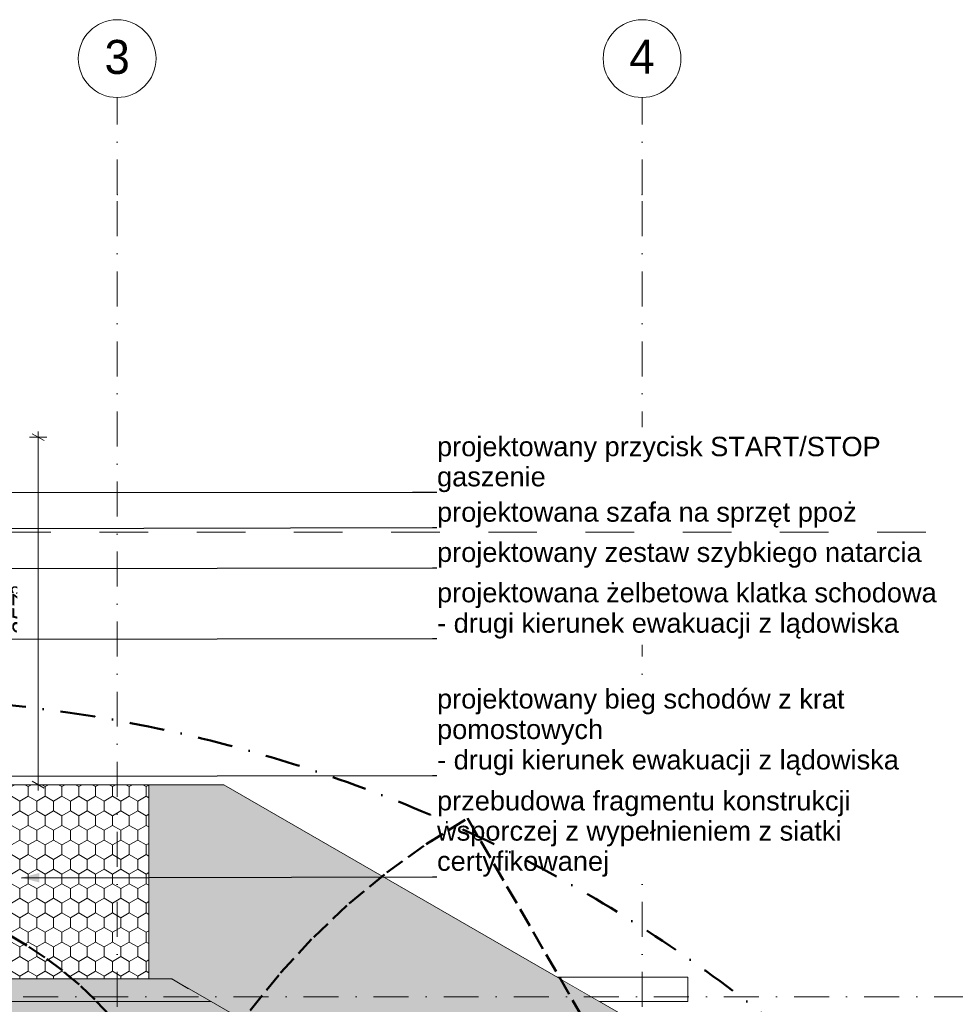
# Model space of a CAD drawing. Header units: centimetres. Extents: x -520 to 6098, y -2003 to 4462.
# Tile 32 of 52: x 1818 to 2781, y 1563 to 2577. Entities that reach past the tile are written whole.
import ezdxf
from ezdxf.enums import TextEntityAlignment as Align

# ---------------------------------------------------------------- set-up
doc = ezdxf.new("R2010")
doc.units = ezdxf.units.CM
doc.header["$LTSCALE"] = 0.1
doc.header["$MEASUREMENT"] = 0
for name, pattern in [('Krawędzie ukryte', [270, 200, -70]), ('Kropki i Kreski', [720, 360, -180, 0, -180]), ('Przerywana długa', [1000, 500, -500]), ('Wipeout_Contour', [1000, 0, -1000])]:
    doc.linetypes.add(name, pattern=pattern)
for name, color, linetype in [('1_przekroje.K_IR', 7, 'Continuous'), ('2_stropy.K_IR', 7, 'Continuous'), ('2_ściany zewnętrzne.ISTN', 7, 'Continuous'), ('3_lądowisko.K_IR', 7, 'Continuous'), ('3_lądowisko_RMS.K_IR', 7, 'Continuous'), ('4_osie.ISTN', 7, 'Continuous'), ('5_opisy.K_IR', 7, 'Continuous'), ('5_wymiary.K_IR', 7, 'Continuous')]:
    doc.layers.add(name, color=color, linetype=linetype)
doc.styles.add('GENERATED_STYLE_1', font='txt')
doc.styles.add('GENERATED_STYLE_2', font='txt')
doc.dimstyles.new('GENERATED_STYLE__11', dxfattribs={"dimtxt": 18, "dimasz": 18.357488, "dimexe": 0.18, "dimexo": 4, "dimgap": 0.09, "dimtad": 1, "dimtih": 1, "dimtoh": 1, "dimdec": 0, "dimzin": 0, "dimdsep": 46, "dimtxsty": 'GENERATED_STYLE_2', "dimblk": 'ARROWHEAD_5', "dimblk1": 'ARROWHEAD_5', "dimblk2": 'ARROWHEAD_5', "dimcen": 0.09, "dimclrd": 1, "dimclre": 1, "dimclrt": 1, "dimadec": 1, "dimazin": 0, "dimtfac": 1, "dimtdec": 4, "dimtmove": 0, "dimatfit": 3, "dimfxl": 1, "dimtolj": 1, "dimtzin": 0, "dimarcsym": 0})
doc.dimstyles.new('GENERATED_STYLE__2', dxfattribs={"dimtxt": 18, "dimasz": 9.178744, "dimexe": 0.18, "dimexo": 2, "dimgap": 0.09, "dimtad": 1, "dimdec": 0, "dimzin": 0, "dimdsep": 46, "dimtxsty": 'GENERATED_STYLE_2', "dimblk": 'ARROWHEAD_2', "dimblk1": 'ARROWHEAD_2', "dimblk2": 'ARROWHEAD_2', "dimcen": 0.09, "dimclrd": 1, "dimclre": 1, "dimclrt": 1, "dimadec": 1, "dimazin": 0, "dimtfac": 1, "dimtdec": 4, "dimtmove": 0, "dimatfit": 3, "dimfxl": 1, "dimtolj": 1, "dimtzin": 0, "dimarcsym": 0})
doc.dimstyles.new('GENERATED_STYLE__6', dxfattribs={"dimtxt": 0.18, "dimasz": 18.24, "dimexe": 0.18, "dimexo": 0.0625, "dimgap": 0.09, "dimtad": 0, "dimtih": 1, "dimtoh": 1, "dimdec": 4, "dimzin": 0, "dimdsep": 46, "dimcen": 0.09, "dimadec": 0, "dimazin": 0, "dimtfac": 1, "dimtdec": 4, "dimtmove": 0, "dimatfit": 3, "dimldrblk": 'ARROWHEAD_5', "dimfxl": 1, "dimtolj": 1, "dimtzin": 0, "dimarcsym": 0})
pattern_1 = [(90, (2329.411, 1147.329), (-17.3205, 0), [10, -20]), (90, (2320.75, 1162.329), (-17.3205, 0), [10, -20]), (150, (2329.411, 1157.329), (8.66025, 15), [10, -20]), (150, (2312.09, 1157.329), (8.66025, 15), [10, -20]), (210, (2329.411, 1147.329), (-8.66025, 15), [10, -20]), (210, (2312.09, 1147.329), (-8.66025, 15), [10, -20])]

# ---------------------------------------------------------------- blocks, each defined once
blk = doc.blocks.new('Ściana_4_1', base_point=(790.6, 1566.1))
at = {"color": 254, "linetype": 'Wipeout_Contour', "lineweight": 0, "ltscale": 9453.590512}
blk.add_wipeout([(790.6, 1566.1), (2505.6, 1566.1), (2505.6, 1591.1), (790.6, 1591.1)], dxfattribs=at).dxf.layer = '2_ściany zewnętrzne.ISTN'
at = {"layer": '2_ściany zewnętrzne.ISTN', "color": 252, "linetype": 'Continuous', "lineweight": 13, "flags": 128}
for points in [[(2505.6, 1591.1), (790.6, 1591.1)], [(790.6, 1591.1), (790.6, 1566.1)], [(2505.6, 1566.1), (2505.6, 1591.1)], [(790.6, 1566.1), (2505.6, 1566.1)]]:
    blk.add_lwpolyline(points, dxfattribs=at)
blk = doc.blocks.new('Strop_3_1', base_point=(1951.1, 1589.3))
at = {"color": 254, "linetype": 'Wipeout_Contour', "lineweight": 0, "ltscale": 34490.050677}
blk.add_wipeout([(1951.1, 1589.3), (1974.8, 1589.3), (2539.9, 1263.1), (2866.1, 698), (2866.1, 376.9), (3012.6, 377.3), (3066.1, 391.4), (3066.1, 398.9), (3066.1, 751.6), (2686.3, 1409.5), (2028.4, 1789.3), (1951.1, 1789.3)], dxfattribs=at).dxf.layer = '2_stropy.K_IR'
at = {"layer": '2_stropy.K_IR', "linetype": 'Continuous', "lineweight": 0, "true_color": 0x000000}
h = blk.add_hatch(dxfattribs=at)
h.set_pattern_fill('Siatka_sześciokątna_0001', color=18, style=0, pattern_type=2)
h.set_pattern_definition(pattern_1)
h.paths.add_polyline_path([(1951.1, 1589.3), (1974.8, 1589.3), (2539.9, 1263.1), (2866.1, 698), (2866.1, 376.9), (3012.6, 377.3), (3066.1, 391.4), (3066.1, 398.9), (3066.1, 751.6), (2686.3, 1409.5), (2028.4, 1789.3), (1951.1, 1789.3)])
at = {"layer": '2_stropy.K_IR', "color": 7, "linetype": 'Continuous', "lineweight": 9, "flags": 128}
blk.add_lwpolyline([(1951.1, 1589.3), (1951.1, 1789.3), (2028.4, 1789.3), (2686.3, 1409.5), (3066.1, 751.6), (3066.1, 398.9), (3066.1, 391.4), (3012.6, 377.3), (2866.1, 376.9), (2866.1, 698), (2539.9, 1263.1), (1974.8, 1589.3)], close=True, dxfattribs=at)
blk = doc.blocks.new('Strop_5_1', base_point=(1567.4, 1589.3))
at = {"color": 254, "linetype": 'Wipeout_Contour', "lineweight": 0, "ltscale": 14919.653374}
blk.add_wipeout([(1567.4, 1589.3), (1951.1, 1589.3), (1951.1, 1789.3), (1717.4, 1789.3), (1717.4, 1912.7), (1567.4, 1912.7)], dxfattribs=at).dxf.layer = '2_stropy.K_IR'
at = {"layer": '2_stropy.K_IR', "linetype": 'Continuous', "lineweight": 0}
h = blk.add_hatch(dxfattribs=at)
h.set_pattern_fill('Siatka_sześciokątna_0001', color=150, style=0, pattern_type=2)
h.set_pattern_definition(pattern_1)
h.paths.add_polyline_path([(1567.4, 1589.3), (1951.1, 1589.3), (1951.1, 1789.3), (1717.4, 1789.3), (1717.4, 1912.7), (1567.4, 1912.7)])
at = {"layer": '2_stropy.K_IR', "color": 7, "linetype": 'Continuous', "lineweight": 9, "flags": 128}
blk.add_lwpolyline([(1567.4, 1589.3), (1567.4, 1912.7), (1717.4, 1912.7), (1717.4, 1789.3), (1951.1, 1789.3), (1951.1, 1589.3)], close=True, dxfattribs=at)
blk = doc.blocks.new('Strop_6_1', base_point=(231.1, 291.8))
at = {"layer": '2_stropy.K_IR', "linetype": 'Continuous', "lineweight": 0, "true_color": 0x3f3f3f}
blk.add_hatch(color=250, dxfattribs=at).paths.add_polyline_path([(231.1, 291.8), (431.1, 291.8), (431.1, 101.1), (431.1, 45.6), (757.4, -519.5), (1322.4, -845.7), (1974.8, -845.7), (2539.9, -519.5), (2866.1, 45.6), (2866.1, 61.4), (2649.3, 61.4), (2621.1, 12.6), (2396.6, -376.2), (1922.4, -650), (1374.8, -650), (900.6, -376.2), (626.8, 98), (626.8, 645.6), (900.6, 1119.8), (1375, 1393), (1922.3, 1393), (2396.6, 1119.8), (2649.3, 682.2), (2866.1, 682.2), (2866.1, 698), (2539.9, 1263.1), (1974.8, 1589.3), (1322.4, 1589.3), (757.4, 1263.1), (431.1, 698), (431.1, 517.2), (231.1, 517.2)])
at = {"layer": '2_stropy.K_IR', "color": 7, "linetype": 'Continuous', "lineweight": 9, "flags": 128}
blk.add_lwpolyline([(757.4, 1263.1), (1322.4, 1589.3), (1974.8, 1589.3), (2539.9, 1263.1), (2866.1, 698)], dxfattribs=at)
blk = doc.blocks.new('*X31')
at = {"layer": '3_lądowisko.K_IR', "linetype": 'Continuous', "lineweight": 0}
for points in [[(1325.2, 1589.3), (1322.5, 1586.6), (1322.5, 1579.3), (1343.4, 1579.3), (1353.4, 1589.3)], [(1371.7, 1579.3), (1400, 1579.3), (1410, 1589.3), (1381.7, 1589.3)], [(1428.3, 1579.3), (1456.6, 1579.3), (1466.6, 1589.3), (1438.3, 1589.3)], [(1484.9, 1579.3), (1513.1, 1579.3), (1523.1, 1589.3), (1494.9, 1589.3)], [(1541.4, 1579.3), (1569.7, 1579.3), (1579.7, 1589.3), (1551.4, 1589.3)], [(1598, 1579.3), (1626.3, 1579.3), (1636.3, 1589.3), (1608, 1589.3)], [(1654.6, 1579.3), (1682.9, 1579.3), (1692.9, 1589.3), (1664.6, 1589.3)], [(1711.1, 1579.3), (1739.4, 1579.3), (1749.4, 1589.3), (1721.1, 1589.3)], [(1767.7, 1579.3), (1796, 1579.3), (1806, 1589.3), (1777.7, 1589.3)], [(1824.3, 1579.3), (1852.6, 1579.3), (1862.6, 1589.3), (1834.3, 1589.3)], [(1880.8, 1579.3), (1909.1, 1579.3), (1919.1, 1589.3), (1890.8, 1589.3)], [(1947.4, 1589.3), (1937.4, 1579.3), (1965.7, 1579.3), (1968.1, 1581.6), (1954.8, 1589.3)]]:
    blk.add_hatch(color=2, dxfattribs=at).paths.add_polyline_path(points)
blk = doc.blocks.new('*X32')
at = {"layer": '3_lądowisko.K_IR', "linetype": 'Continuous', "lineweight": 0}
blk.add_hatch(color=2, dxfattribs=at).paths.add_polyline_path([(1974.8, 1589.3), (1954.8, 1589.3), (1968.1, 1581.6), (1974.5, 1588.1)])
blk = doc.blocks.new('*X33')
at = {"layer": '3_lądowisko.K_IR', "linetype": 'Continuous', "lineweight": 0}
blk.add_hatch(color=2, dxfattribs=at).paths.add_polyline_path([(1974.8, 1589.3), (1974.5, 1588.1), (1975.4, 1589)])
blk = doc.blocks.new('Ściana_16_1', base_point=(1322.5, 1589.3))
at = {"layer": '3_lądowisko.K_IR', "linetype": 'Continuous', "lineweight": 0, "true_color": 0x000000}
for points in [[(1954.8, 1589.3), (1322.5, 1589.3), (1322.5, 1579.3), (1972.1, 1579.3)], [(1954.8, 1589.3), (1972.1, 1579.3), (1974.8, 1589.3)], [(1972.1, 1579.3), (1992.1, 1579.3), (1974.8, 1589.3)]]:
    blk.add_hatch(color=18, dxfattribs=at).paths.add_polyline_path(points)
at = {"layer": '3_lądowisko.K_IR', "color": 7, "linetype": 'Continuous', "lineweight": 15, "flags": 128}
for points in [[(1322.5, 1579.3), (1322.5, 1589.3)], [(1974.8, 1589.3), (1992.1, 1579.3)]]:
    blk.add_lwpolyline(points, dxfattribs=at)
at = {"layer": '3_lądowisko.K_IR', "color": 150, "lineweight": 50}
for name in ['*X31', '*X32', '*X33']:
    blk.add_blockref(name, (0, 0), dxfattribs=at)
blk = doc.blocks.new('*X35')
at = {"layer": '3_lądowisko.K_IR', "linetype": 'Continuous', "lineweight": 0}
for points in [[(1972.9, 1578.8), (1997.4, 1564.7), (2011.1, 1568.4), (1992.1, 1579.3), (1974.5, 1579.3)], [(2021.9, 1550.6), (2046.4, 1536.4), (2060, 1540.1), (2035.5, 1554.2)], [(2070.9, 1522.3), (2095.4, 1508.1), (2109, 1511.8), (2084.5, 1525.9)], [(2119.9, 1494), (2144.4, 1479.9), (2158, 1483.5), (2133.5, 1497.7)], [(2168.9, 1465.7), (2193.4, 1451.6), (2207, 1455.2), (2182.5, 1469.4)], [(2217.9, 1437.4), (2242.3, 1423.3), (2256, 1426.9), (2231.5, 1441.1)], [(2266.8, 1409.1), (2291.3, 1395), (2305, 1398.7), (2280.5, 1412.8)], [(2315.8, 1380.9), (2340.3, 1366.7), (2354, 1370.4), (2329.5, 1384.5)], [(2364.8, 1352.6), (2389.3, 1338.4), (2403, 1342.1), (2378.5, 1356.2)], [(2413.8, 1324.3), (2438.3, 1310.2), (2452, 1313.8), (2427.5, 1328)], [(2462.8, 1296), (2487.3, 1281.9), (2501, 1285.5), (2476.5, 1299.7)], [(2523.8, 1271), (2511.8, 1267.7), (2532.6, 1255.7)]]:
    blk.add_hatch(color=2, dxfattribs=at).paths.add_polyline_path(points)
blk = doc.blocks.new('*X36')
at = {"layer": '3_lądowisko.K_IR', "linetype": 'Continuous', "lineweight": 0}
blk.add_hatch(color=2, dxfattribs=at).paths.add_polyline_path([(2523.8, 1271), (2532.6, 1255.7), (2539.9, 1263.1), (2525.5, 1271.4)])
blk = doc.blocks.new('*X37')
at = {"layer": '3_lądowisko.K_IR', "linetype": 'Continuous', "lineweight": 0}
blk.add_hatch(color=2, dxfattribs=at).paths.add_polyline_path([(2532.6, 1255.7), (2536.3, 1253.6), (2544.2, 1255.7), (2539.9, 1263.1)])
blk = doc.blocks.new('Ściana_17_1', base_point=(1974.8, 1589.3))
at = {"layer": '3_lądowisko.K_IR', "linetype": 'Continuous', "lineweight": 0, "true_color": 0x000000}
for points in [[(2522.6, 1273.1), (1992.1, 1579.3), (1972.1, 1579.3), (2532.6, 1255.7)], [(2522.6, 1273.1), (2532.6, 1255.7), (2539.9, 1263.1)], [(2532.6, 1255.7), (2549.9, 1245.7), (2539.9, 1263.1)]]:
    blk.add_hatch(color=18, dxfattribs=at).paths.add_polyline_path(points)
at = {"layer": '3_lądowisko.K_IR', "color": 7, "linetype": 'Continuous', "lineweight": 15, "flags": 128}
blk.add_lwpolyline([(2539.9, 1263.1), (2549.9, 1245.7)], dxfattribs=at)
at = {"layer": '3_lądowisko.K_IR', "color": 150, "lineweight": 50}
for name in ['*X35', '*X36', '*X37']:
    blk.add_blockref(name, (0, 0), dxfattribs=at)
blk = doc.blocks.new('Standardowy znacznik osi[17]_1', base_point=(1918.6, -1423.4))
at = {"layer": '4_osie.ISTN', "color": 252, "linetype": 'Kropki i Kreski', "lineweight": 0}
for p, q in [((1918.6, 2396.6), (1918.6, 2496.6)), ((1918.6, -1323.4), (1918.6, 2396.6))]:
    blk.add_line(p, q, dxfattribs=at)
at = {"layer": '4_osie.ISTN', "color": 252, "linetype": 'Continuous', "lineweight": 0}
blk.add_circle((1918.6, 2536.6), 40, dxfattribs=at)
at = {"layer": '4_osie.ISTN', "color": 252, "linetype": 'Kropki i Kreski', "lineweight": 0}
blk.add_point((1918.6, 2396.6), dxfattribs=at)
blk.add_point((1918.6, 2396.6), dxfattribs=at)
at = {"layer": '4_osie.ISTN', "color": 252, "lineweight": 0, "style": 'GENERATED_STYLE_1'}
for tag, p in [('AC_MarkerText_1_1', (1918.6, 2538.3)), ('AC_MarkerText_1_0', (1918.6, -1461.7))]:
    blk.add_attdef(tag, text='', height=35, rotation=360, dxfattribs=at).set_placement(p, align=Align.MIDDLE_CENTER)
blk = doc.blocks.new('Standardowy znacznik osi[18]_1', base_point=(2458.6, -1423.4))
at = {"layer": '4_osie.ISTN', "color": 252, "linetype": 'Kropki i Kreski', "lineweight": 0}
for p, q in [((2458.6, 2396.6), (2458.6, 2496.6)), ((2458.6, -1323.4), (2458.6, 2396.6))]:
    blk.add_line(p, q, dxfattribs=at)
at = {"layer": '4_osie.ISTN', "color": 252, "linetype": 'Continuous', "lineweight": 0}
blk.add_circle((2458.6, 2536.6), 40, dxfattribs=at)
at = {"layer": '4_osie.ISTN', "color": 252, "linetype": 'Kropki i Kreski', "lineweight": 0}
blk.add_point((2458.6, 2396.6), dxfattribs=at)
blk.add_point((2458.6, 2396.6), dxfattribs=at)
at = {"layer": '4_osie.ISTN', "color": 252, "lineweight": 0, "style": 'GENERATED_STYLE_1'}
for tag, p in [('AC_MarkerText_1_1', (2458.6, 2538.6)), ('AC_MarkerText_1_0', (2458.6, -1461.4))]:
    blk.add_attdef(tag, text='', height=35, rotation=360, dxfattribs=at).set_placement(p, align=Align.MIDDLE_CENTER)
blk = doc.blocks.new('Standardowy znacznik osi[55]_1', base_point=(3832.5, 1571.1))
at = {"layer": '4_osie.ISTN', "color": 252, "linetype": 'Kropki i Kreski', "lineweight": 0}
blk.add_line((3732.5, 1571.1), (-339.9, 1571.1), dxfattribs=at)
at = {"layer": '4_osie.ISTN', "color": 252, "lineweight": 0, "style": 'GENERATED_STYLE_1'}
for tag, p in [('AC_MarkerText_1_1', (-479.9, 1573.1)), ('AC_MarkerText_1_0', (3872.5, 1573.1))]:
    blk.add_attdef(tag, text='', height=35, rotation=360, dxfattribs=at).set_placement(p, align=Align.MIDDLE_CENTER)
blk = doc.blocks.new('*D275')
at = {"layer": '5_wymiary.K_IR', "color": 1, "linetype": 'Continuous', "lineweight": 0}
for p, q in [((1843.4, 2143.4), (1831.3, 2150.3)), ((1837.4, 2146.9), (1837.4, 2152.8)), ((1846.4, 2146.9), (1828.3, 2146.9)), ((1837.4, 1789.3), (1837.4, 2146.9)), ((1846.4, 1789.3), (1828.3, 1789.3)), ((1831.3, 1792.8), (1843.4, 1785.8)), ((1837.4, 1783.4), (1837.4, 1789.3))]:
    blk.add_line(p, q, dxfattribs=at)
at = {"layer": '5_wymiary.K_IR', "color": 1, "lineweight": 0, "insert": (1834.1, 1943.1), "char_height": 18, "attachment_point": 7, "rotation": 90, "style": 'GENERATED_STYLE_2'}
blk.add_mtext('\\A1;{\\pql;\\fArial|b0|i1|c238|p38;357\\fArial|b0|i1|c238|p38;\\A1{\\H.66x;\\S5^  ;}}', dxfattribs=at)
at = {"color": 254, "linetype": 'Wipeout_Contour', "lineweight": 0, "ltscale": 10735.645385}
blk.add_wipeout([(1833.8, 1943.1), (1833.8, 1993.1), (1815.8, 1993.1), (1815.8, 1943.1)], dxfattribs=at).dxf.layer = '5_wymiary.K_IR'
blk = doc.blocks.new('ARROWHEAD_2')
at = {"color": 0, "linetype": 'Continuous', "lineweight": 0}
for p, q in [((0, 0), (-1, 0)), ((-0.38, -0.66), (0.38, 0.66))]:
    blk.add_line(p, q, dxfattribs=at)
blk = doc.blocks.new('ARROWHEAD_5')
at = {"linetype": 'Continuous', "lineweight": 0}
blk.add_hatch(color=0, dxfattribs=at).paths.add_polyline_path([(-1, 0.2679), (0, 0), (-1, -0.2679)])
at = {"color": 0, "linetype": 'Continuous', "lineweight": 0}
blk.add_line((0, 0), (-1, 0), dxfattribs=at)
blk = doc.blocks.new('*D517')
at = {"layer": '5_wymiary.K_IR', "linetype": 'Continuous', "lineweight": 0}
for points in [[(1581.5, 471.5), (1563.8, 463.9), (1570, 456.1)], [(1687.5, 256.8), (1668.1, 257), (1670.6, 247.3)]]:
    blk.add_hatch(color=1, dxfattribs=at).paths.add_polyline_path(points)
at = {"layer": '5_wymiary.K_IR', "color": 1, "linetype": 'Continuous', "lineweight": 0}
for p, q in [((1581.5, 471.5), (1563.8, 463.9)), ((1581.5, 471.5), (1570, 456.1)), ((1570, 456.1), (1563.8, 463.9)), ((1687.5, 256.8), (1668.1, 257)), ((1670.6, 247.3), (1668.1, 257)), ((1687.5, 256.8), (1670.6, 247.3))]:
    blk.add_line(p, q, dxfattribs=at)
blk.add_arc((1648.6, 371.1), 120.8, 132.6211, 279.8951, dxfattribs=at)
at = {"color": 254, "linetype": 'Wipeout_Contour', "lineweight": 0, "ltscale": 6081.778047}
blk.add_wipeout([(1449.1, 297), (1527.9, 297), (1527.9, 322.5), (1449.1, 322.5)], dxfattribs=at).dxf.layer = '5_wymiary.K_IR'
at = {"layer": '5_wymiary.K_IR', "color": 1, "lineweight": 0, "insert": (1452.8, 300.7), "char_height": 18, "attachment_point": 7, "style": 'GENERATED_STYLE_2'}
blk.add_mtext('\\A1;{\\pql;\\fArial|b0|i1|c238|p38;165,0°}', dxfattribs=at)
blk = doc.blocks.new('Płaszczyzna odcinająca_2_1', base_point=(3165.5, 2049.2))
at = {"layer": '1_przekroje.K_IR', "color": 7, "linetype": 'Przerywana długa', "lineweight": 15}
blk.add_line((3150.5, 2049.2), (-132.1, 2049.2), dxfattribs=at)

msp = doc.modelspace()

# ---------------------------------------------------------------- block references
at = {"layer": '2_ściany zewnętrzne.ISTN', "color": 252, "lineweight": 0}
msp.add_blockref('Ściana_4_1', (790.6, 1566.1), dxfattribs=at)

# ---------------------------------------------------------------- next in the draw order: block references
at = {"layer": '2_stropy.K_IR', "color": 7, "linetype": 'Continuous', "lineweight": 9}
msp.add_blockref('Strop_3_1', (1951.1, 1589.3), dxfattribs=at)

# ---------------------------------------------------------------- next in the draw order: block references
msp.add_blockref('Strop_5_1', (1567.4, 1589.3), dxfattribs=at)
at = {"layer": '3_lądowisko.K_IR', "color": 150, "lineweight": 50}
msp.add_blockref('Ściana_17_1', (1974.8, 1589.3), dxfattribs=at)
at = {"layer": '4_osie.ISTN', "color": 252, "linetype": 'Continuous', "lineweight": 0}
ref = msp.add_blockref('Standardowy znacznik osi[18]_1', (2458.6, -1423.4), dxfattribs=at)
ref.add_attrib('AC_MarkerText_1_1', '4', dxfattribs={"color": 252, "lineweight": 0, "height": 35, "rotation": 360, "style": 'GENERATED_STYLE_1'}).set_placement((2458.6, 2538.6), align=Align.MIDDLE_CENTER)

# ---------------------------------------------------------------- next in the draw order: linework, layer by layer
at = {"layer": '3_lądowisko_RMS.K_IR', "color": 150, "linetype": 'Krawędzie ukryte', "lineweight": 50}
msp.add_lwpolyline([(1911.1, 1551.7), (1895.7, 1568.1), (1879.4, 1583.5), (1862.2, 1597.9), (1844.3, 1611.4), (1825.7, 1623.9), (1806.3, 1635.3)], dxfattribs=at)

# ---------------------------------------------------------------- next in the draw order: block references
at = {"layer": '2_stropy.K_IR', "color": 7, "linetype": 'Continuous', "lineweight": 9}
msp.add_blockref('Strop_6_1', (231.1, 291.8), dxfattribs=at)
at = {"layer": '3_lądowisko.K_IR', "color": 150, "lineweight": 50}
msp.add_blockref('Ściana_16_1', (1322.5, 1589.3), dxfattribs=at)
at = {"layer": '4_osie.ISTN', "color": 252, "linetype": 'Continuous', "lineweight": 0}
ref = msp.add_blockref('Standardowy znacznik osi[17]_1', (1918.6, -1423.4), dxfattribs=at)
ref.add_attrib('AC_MarkerText_1_1', '3', dxfattribs={"color": 252, "lineweight": 0, "height": 35, "rotation": 360, "style": 'GENERATED_STYLE_1'}).set_placement((1918.6, 2538.3), align=Align.MIDDLE_CENTER)
msp.add_blockref('Standardowy znacznik osi[55]_1', (3832.5, 1571.1), dxfattribs=at)

# ---------------------------------------------------------------- next in the draw order: dimensions: what is measured, and where the dimension line sits
at = {"layer": '5_wymiary.K_IR', "color": 1, "linetype": 'Continuous', "lineweight": 0}
dim = msp.add_linear_dim(base=(1837.4, 2146.9), p1=(1717.4, 1789.3), p2=(1582.4, 2146.9), angle=90, dimstyle='GENERATED_STYLE__2', dxfattribs=at)
dim.commit()
dim.dimension.update_dxf_attribs({"geometry": '*D275', "text_midpoint": (1824.8, 1988), "dimtype": 160, "text_rotation": 90})

# ---------------------------------------------------------------- next in the draw order: wipeouts: each hides what was drawn before it
at = {"color": 7, "linetype": 'Wipeout_Contour', "lineweight": 0, "ltscale": 12786.016828}
msp.add_wipeout([(2242.7, 2006.4), (2780.5, 2006.4), (2780.5, 1933.5), (2242.7, 1933.5)], dxfattribs=at).dxf.layer = '5_opisy.K_IR'
at = {"color": 7, "linetype": 'Wipeout_Contour', "lineweight": 0, "ltscale": 12483.282848}
msp.add_wipeout([(2242.7, 1897.1), (2780.5, 1897.1), (2780.5, 1792.8), (2242.7, 1792.8)], dxfattribs=at).dxf.layer = '5_opisy.K_IR'

# ---------------------------------------------------------------- next in the draw order: texts
at = {"layer": '5_opisy.K_IR', "color": 7, "linetype": 'Continuous', "lineweight": 0, "insert": (2247.7, 1939.6), "char_height": 20, "attachment_point": 7, "line_spacing_factor": 0.940037, "style": 'GENERATED_STYLE_1'}
msp.add_mtext('\\A1;{\\pql;\\fArial|b0|i0|c238|p38;projektowana\\fArial|b0|i0|c238|p38; żelbetowa\\fArial|b0|i0|c238|p38; klatka schodowa\\P\\pql;\\fArial|b0|i0|c238|p38;- drugi kierunek ewakuacji z lądowiska}', dxfattribs=at)
at = {"layer": '5_opisy.K_IR', "color": 7, "linetype": 'Continuous', "lineweight": 0, "insert": (2247.7, 1798.9), "char_height": 20, "width": 527.811, "attachment_point": 7, "line_spacing_factor": 0.940037, "style": 'GENERATED_STYLE_1'}
msp.add_mtext('\\A1;{\\pql;\\fArial|b0|i0|c238|p38;projektowan\\fArial|b0|i0|c238|p38;y bieg schodów z krat pomostowych\\P\\pql;\\fArial|b0|i0|c238|p38;- drugi kierunek ewakuacji z lądowiska}', dxfattribs=at)

# ---------------------------------------------------------------- next in the draw order: leaders
at = {"layer": '5_opisy.K_IR', "color": 7, "linetype": 'Continuous', "lineweight": 0, "annotation_type": 0, "has_hookline": 1, "hookline_direction": 0}
for points, text_width in [([(1528.8, 1938.5), (2247.6, 1939.6)], 510.6), ([(1524.9, 1797.8), (2247.6, 1798.9)], 472.7)]:
    msp.add_leader(points, dimstyle='GENERATED_STYLE__6', dxfattribs=dict(at, text_width=text_width))

# ---------------------------------------------------------------- next in the draw order: wipeouts: each hides what was drawn before it
at = {"color": 7, "linetype": 'Wipeout_Contour', "lineweight": 0, "ltscale": 12928.392175}
msp.add_wipeout([(2242.7, 2047.8), (2780.5, 2047.8), (2780.5, 2006.4), (2242.7, 2006.4)], dxfattribs=at).dxf.layer = '5_opisy.K_IR'

# ---------------------------------------------------------------- next in the draw order: texts
at = {"layer": '5_opisy.K_IR', "color": 7, "linetype": 'Continuous', "lineweight": 0, "insert": (2247.7, 2012.5), "char_height": 20, "attachment_point": 7, "style": 'GENERATED_STYLE_1'}
msp.add_mtext('\\A1;{\\pql;\\fArial|b0|i0|c238|p38;projektowan\\fArial|b0|i0|c238|p38;y zestaw szybkiego natarcia}', dxfattribs=at)

# ---------------------------------------------------------------- next in the draw order: leaders
at = {"layer": '5_opisy.K_IR', "color": 7, "linetype": 'Continuous', "lineweight": 0, "annotation_type": 0, "has_hookline": 1, "hookline_direction": 0, "text_width": 495}
msp.add_leader([(1651.9, 2011.4), (2247.6, 2012.5)], dimstyle='GENERATED_STYLE__6', dxfattribs=at)

# ---------------------------------------------------------------- next in the draw order: wipeouts: each hides what was drawn before it
at = {"color": 7, "linetype": 'Wipeout_Contour', "lineweight": 0, "ltscale": 13033.391373}
msp.add_wipeout([(2242.7, 2089.2), (2780.5, 2089.2), (2780.5, 2047.8), (2242.7, 2047.8)], dxfattribs=at).dxf.layer = '5_opisy.K_IR'
at = {"color": 7, "linetype": 'Wipeout_Contour', "lineweight": 0, "ltscale": 12240.116302}
msp.add_wipeout([(2242.7, 1792.8), (2780.5, 1792.8), (2780.5, 1688.5), (2242.7, 1688.5)], dxfattribs=at).dxf.layer = '5_opisy.K_IR'

# ---------------------------------------------------------------- next in the draw order: linework, layer by layer
at = {"layer": '3_lądowisko.K_IR', "color": 1, "linetype": 'Kropki i Kreski', "lineweight": 50}
msp.add_circle((1648.6, 379.6), 1500, dxfattribs=at)
at = {"layer": '3_lądowisko_RMS.K_IR', "color": 1, "linetype": 'Krawędzie ukryte', "lineweight": 50}
for points in [[(2055.3, 1556.8), (2086.8, 1595.7), (2120.8, 1632.5), (2157.3, 1667), (2195.9, 1698.9), (2236.6, 1728.2), (2279.1, 1754.7)], [(2279.1, 1754.7), (3029.2, 455.5)]]:
    msp.add_lwpolyline(points, dxfattribs=at)

# ---------------------------------------------------------------- next in the draw order: texts
at = {"layer": '5_opisy.K_IR', "color": 7, "linetype": 'Continuous', "lineweight": 0, "insert": (2247.7, 2053.9), "char_height": 20, "attachment_point": 7, "style": 'GENERATED_STYLE_1'}
msp.add_mtext('\\A1;{\\pql;\\fArial|b0|i0|c238|p38;projektowan\\fArial|b0|i0|c238|p38;a szafa na sprzęt ppoż}', dxfattribs=at)
at = {"layer": '5_opisy.K_IR', "color": 7, "linetype": 'Continuous', "lineweight": 0, "insert": (2247.7, 1694.6), "char_height": 20, "width": 527.811, "attachment_point": 7, "line_spacing_factor": 0.931953, "style": 'GENERATED_STYLE_1'}
msp.add_mtext('\\A1;{\\pql;\\fArial|b0|i0|c238|p38;przebudowa fragmentu konstrukcji wsporczej z wypełnieniem z siatki certyfikowanej}', dxfattribs=at)

# ---------------------------------------------------------------- next in the draw order: leaders
at = {"layer": '5_opisy.K_IR', "color": 7, "linetype": 'Continuous', "lineweight": 0, "annotation_type": 0, "has_hookline": 1, "hookline_direction": 0}
for points, text_width in [([(1610.9, 2052.8), (2247.6, 2053.9)], 428.9), ([(1820.2, 1693.5), (2247.6, 1694.6)], 421.4)]:
    msp.add_leader(points, dimstyle='GENERATED_STYLE__6', dxfattribs=dict(at, text_width=text_width))

# ---------------------------------------------------------------- next in the draw order: dimensions: what is measured, and where the dimension line sits
at = {"layer": '5_wymiary.K_IR', "color": 1, "linetype": 'Continuous', "lineweight": 0}
dim = msp.add_angular_dim_3p(base=(1540.3, 317.7), center=(1648.6, 371.1), p1=(255.3, 2455.8), p2=(2455, -2003.2), dimstyle='GENERATED_STYLE__11', dxfattribs=at)
dim.commit()
dim.dimension.update_dxf_attribs({"geometry": '*D517', "text_midpoint": (1487.8, 309.7), "dimtype": 165})

# ---------------------------------------------------------------- next in the draw order: block references
at = {"layer": '1_przekroje.K_IR', "color": 7, "lineweight": 15}
msp.add_blockref('Płaszczyzna odcinająca_2_1', (3165.5, 2049.2), dxfattribs=at)

# ---------------------------------------------------------------- next in the draw order: wipeouts: each hides what was drawn before it
at = {"color": 7, "linetype": 'Wipeout_Contour', "lineweight": 0, "ltscale": 13167.633049}
msp.add_wipeout([(2242.7, 2157.1), (2780.5, 2157.1), (2780.5, 2084.2), (2242.7, 2084.2)], dxfattribs=at).dxf.layer = '5_opisy.K_IR'

# ---------------------------------------------------------------- next in the draw order: texts
at = {"layer": '5_opisy.K_IR', "color": 7, "linetype": 'Continuous', "lineweight": 0, "insert": (2247.7, 2090.3), "char_height": 20, "width": 527.811, "attachment_point": 7, "line_spacing_factor": 0.930574, "style": 'GENERATED_STYLE_1'}
msp.add_mtext('\\A1;{\\pql;\\fArial|b0|i0|c238|p38;projektowan\\fArial|b0|i0|c238|p38;y przycisk START/STOP gaszenie}', dxfattribs=at)

# ---------------------------------------------------------------- next in the draw order: leaders
at = {"layer": '5_opisy.K_IR', "color": 7, "linetype": 'Continuous', "lineweight": 0, "annotation_type": 0, "has_hookline": 1, "hookline_direction": 0, "text_width": 453}
msp.add_leader([(1563.9, 2089.9), (2222.3, 2090.3), (2247.6, 2090.3)], dimstyle='GENERATED_STYLE__6', dxfattribs=at)

doc.saveas('drawing.dxf')
